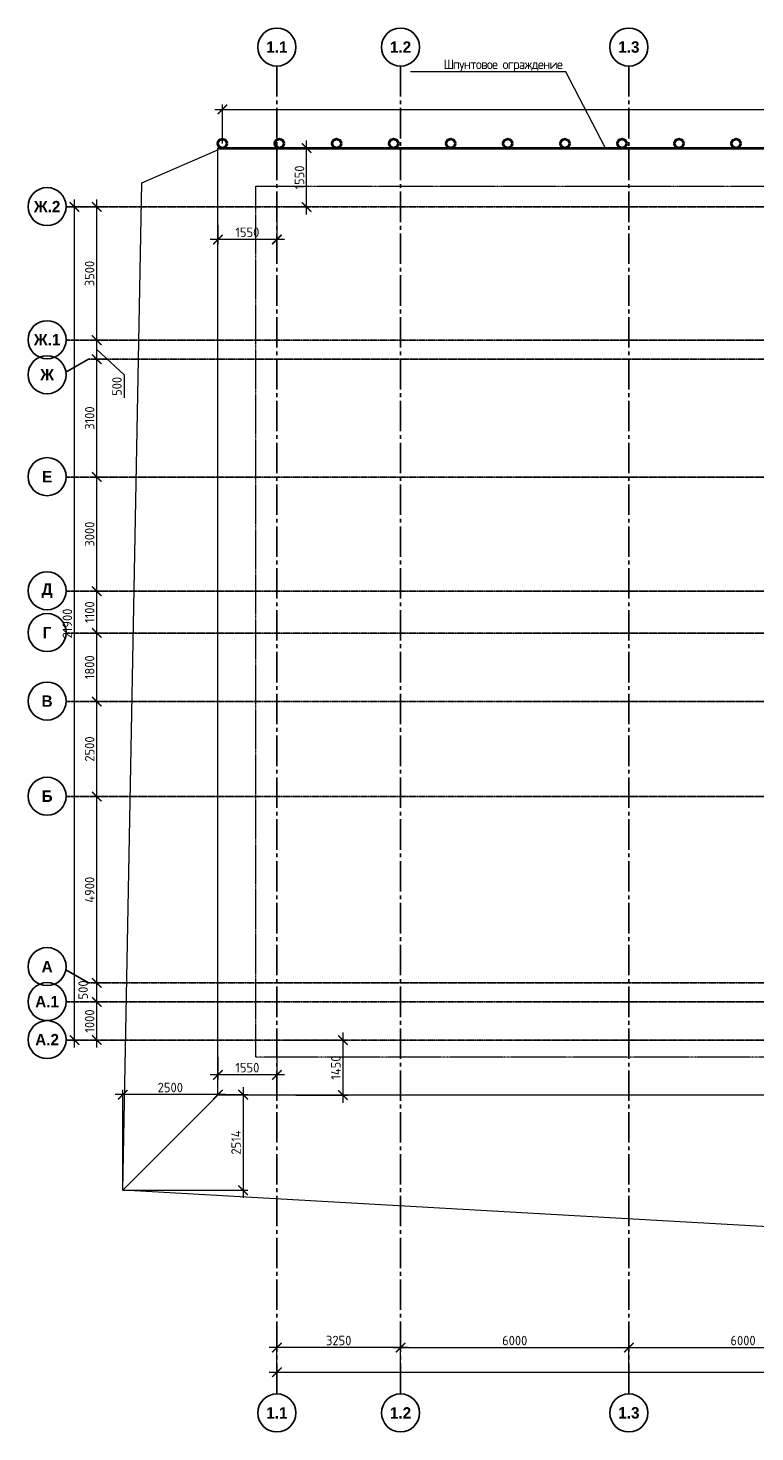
# Model space of a CAD drawing. Header units: millimetres. Extents: x -56135 to 1694203, y -446411 to -23139.
# Tile 24 of 256: x 72697 to 91797, y -214181 to -177275. Entities that reach past the tile are written whole.
import ezdxf
from ezdxf import colors
from ezdxf.entities.mleader import LeaderData, LeaderLine
from ezdxf.math import Vec2, Vec3

# ---------------------------------------------------------------- set-up
doc = ezdxf.new("R2010")
doc.units = ezdxf.units.MM
for name, pattern in [('______5', [1100, 800, -100, 100, -100]), ('DASHED', [7, 5, -2, 0]), ('осевая', [50.8, 31.75, -6.35, 6.35, -6.35])]:
    doc.linetypes.add(name, pattern=pattern)
for name, color, linetype, lineweight in [('0 Фундамент', 5, 'Continuous', 30), ('Оси', 40, '______5', 18), ('подоснова', 151, 'Continuous', 5), ('РАЗМЕРЫ', 1, 'Continuous', 9)]:
    doc.layers.add(name, color=color, linetype=linetype, lineweight=lineweight)
doc.styles.add('Century Gothic', font='GOTHIC.TTF')
doc.styles.add('GOST-2.304_Type-B', font='GOST_Common.ttf')
doc.linetypes.add('084-a Откосы неукрепленные', pattern='A,0.9,[11,Russia-GOST_Topo.shx,S=0.1,R=180,X=0,Y=0],1,[12,Russia-GOST_Topo.shx,S=0.1,R=180,X=0,Y=0],0.1', length=2)
doc.dimstyles.new('СПДС', dxfattribs={"dimscale": 100, "dimtxt": 2.5, "dimasz": 2.5, "dimexe": 1.25, "dimexo": 0, "dimtad": 1, "dimdec": 0, "dimtxsty": 'GOST-2.304_Type-B', "dimblk": 'ARCHTICK', "dimcen": 2.5, "dimdle": 2, "dimadec": 0, "dimazin": 2, "dimtfac": 0.75, "dimtdec": 0, "dimtmove": 1, "dimatfit": 3, "dimfxl": 1, "dimtolj": 1, "dimarcsym": 1})

# ---------------------------------------------------------------- blocks, each defined once
blk = doc.blocks.new('NSY101')
at = {"color": 0, "linetype": 'ByBlock', "lineweight": -2}
blk.add_circle((0, 0), 50, dxfattribs=at)
blk = doc.blocks.new('_ArchTick')
at = {"color": 0, "linetype": 'ByBlock', "const_width": 0.15}
blk.add_lwpolyline([(-0.5, -0.5), (0.5, 0.5)], dxfattribs=at)
blk = doc.blocks.new('*D2068')
at = {"color": 0, "lineweight": -2, "transparency": 16777216}
for p, q in [((79235, -213181), (79235, -212488)), ((157335, -213116), (157335, -212488)), ((79035, -212613), (157535, -212613))]:
    blk.add_line(p, q, dxfattribs=at)
at = {"layer": 'DEFPOINTS', "color": 0, "transparency": 16777216}
for p in [(157335, -212613), (79235, -213181), (157335, -213116)]:
    blk.add_point(p, dxfattribs=at)
at = {"color": 0, "lineweight": -2, "transparency": 16777216, "xscale": 250, "yscale": 250, "zscale": 250, "rotation": 180}
blk.add_blockref('_ArchTick', (79235, -212613), dxfattribs=at)
at = {"color": 0, "lineweight": -2, "transparency": 16777216, "xscale": 250, "yscale": 250, "zscale": 250}
blk.add_blockref('_ArchTick', (157335, -212613), dxfattribs=at)
at = {"color": 0, "transparency": 16777216, "insert": (118285, -212426), "char_height": 250, "attachment_point": 5, "style": 'GOST-2.304_Type-B'}
blk.add_mtext('\\A1;78100', dxfattribs=at)
blk = doc.blocks.new('*D2069')
at = {"color": 0, "lineweight": -2, "transparency": 16777216}
for p, q in [((82685, -211965), (79035, -211965)), ((79235, -212613), (79235, -211840)), ((82485, -212613), (82485, -211840))]:
    blk.add_line(p, q, dxfattribs=at)
at = {"layer": 'DEFPOINTS', "color": 0, "transparency": 16777216}
for p in [(79235, -211965), (79235, -212613), (82485, -212613)]:
    blk.add_point(p, dxfattribs=at)
at = {"color": 0, "lineweight": -2, "transparency": 16777216, "xscale": 250, "yscale": 250, "zscale": 250, "rotation": 180}
blk.add_blockref('_ArchTick', (79235, -211965), dxfattribs=at)
at = {"color": 0, "lineweight": -2, "transparency": 16777216, "xscale": 250, "yscale": 250, "zscale": 250}
blk.add_blockref('_ArchTick', (82485, -211965), dxfattribs=at)
at = {"color": 0, "transparency": 16777216, "insert": (80860, -211778), "char_height": 250, "attachment_point": 5, "style": 'GOST-2.304_Type-B'}
blk.add_mtext('\\A1;3250', dxfattribs=at)
blk = doc.blocks.new('*D2070')
at = {"color": 0, "lineweight": -2, "transparency": 16777216}
for p, q in [((82285, -211965), (88685, -211965)), ((82485, -212613), (82485, -211840)), ((88485, -212613), (88485, -211840))]:
    blk.add_line(p, q, dxfattribs=at)
at = {"layer": 'DEFPOINTS', "color": 0, "transparency": 16777216}
for p in [(88485, -211965), (82485, -212613), (88485, -212613)]:
    blk.add_point(p, dxfattribs=at)
at = {"color": 0, "lineweight": -2, "transparency": 16777216, "xscale": 250, "yscale": 250, "zscale": 250, "rotation": 180}
blk.add_blockref('_ArchTick', (82485, -211965), dxfattribs=at)
at = {"color": 0, "lineweight": -2, "transparency": 16777216, "xscale": 250, "yscale": 250, "zscale": 250}
blk.add_blockref('_ArchTick', (88485, -211965), dxfattribs=at)
at = {"color": 0, "transparency": 16777216, "insert": (85485, -211778), "char_height": 250, "attachment_point": 5, "style": 'GOST-2.304_Type-B'}
blk.add_mtext('\\A1;6000', dxfattribs=at)
blk = doc.blocks.new('*D2071')
at = {"color": 0, "lineweight": -2, "transparency": 16777216}
for p, q in [((88285, -211965), (94685, -211965)), ((88485, -212613), (88485, -211840)), ((94485, -212613), (94485, -211840))]:
    blk.add_line(p, q, dxfattribs=at)
at = {"layer": 'DEFPOINTS', "color": 0, "transparency": 16777216}
for p in [(94485, -211965), (88485, -212613), (94485, -212613)]:
    blk.add_point(p, dxfattribs=at)
at = {"color": 0, "lineweight": -2, "transparency": 16777216, "xscale": 250, "yscale": 250, "zscale": 250, "rotation": 180}
blk.add_blockref('_ArchTick', (88485, -211965), dxfattribs=at)
at = {"color": 0, "lineweight": -2, "transparency": 16777216, "xscale": 250, "yscale": 250, "zscale": 250}
blk.add_blockref('_ArchTick', (94485, -211965), dxfattribs=at)
at = {"color": 0, "transparency": 16777216, "insert": (91485, -211778), "char_height": 250, "attachment_point": 5, "style": 'GOST-2.304_Type-B'}
blk.add_mtext('\\A1;6000', dxfattribs=at)
blk = doc.blocks.new('*D2098')
at = {"layer": 'DEFPOINTS', "color": 0, "transparency": 16777216}
for p in [(77685, -204328), (79235, -204328), (77685, -204793)]:
    blk.add_point(p, dxfattribs=at)
at = {"layer": 'РАЗМЕРЫ', "color": 0, "lineweight": -2, "transparency": 16777216}
for p, q in [((77685, -204328), (77685, -204918)), ((79235, -204328), (79235, -204918)), ((79435, -204793), (77485, -204793))]:
    blk.add_line(p, q, dxfattribs=at)
at = {"layer": 'РАЗМЕРЫ', "color": 0, "lineweight": -2, "transparency": 16777216, "xscale": 250, "yscale": 250, "zscale": 250, "rotation": 180}
blk.add_blockref('_ArchTick', (77685, -204793), dxfattribs=at)
at = {"layer": 'РАЗМЕРЫ', "color": 0, "lineweight": -2, "transparency": 16777216, "xscale": 250, "yscale": 250, "zscale": 250}
blk.add_blockref('_ArchTick', (79235, -204793), dxfattribs=at)
at = {"layer": 'РАЗМЕРЫ', "color": 0, "transparency": 16777216, "insert": (78460, -204605), "char_height": 250, "attachment_point": 5, "style": 'GOST-2.304_Type-B'}
blk.add_mtext('\\A1;1550', dxfattribs=at)
blk = doc.blocks.new('*D2099')
at = {"layer": 'DEFPOINTS', "color": 0, "transparency": 16777216}
for p in [(79590, -203878), (79737, -205328), (80972, -205328)]:
    blk.add_point(p, dxfattribs=at)
at = {"layer": 'РАЗМЕРЫ', "color": 0, "lineweight": -2, "transparency": 16777216}
for p, q in [((80972, -203678), (80972, -205528)), ((79590, -203878), (81097, -203878)), ((79737, -205328), (81097, -205328))]:
    blk.add_line(p, q, dxfattribs=at)
at = {"layer": 'РАЗМЕРЫ', "color": 0, "lineweight": -2, "transparency": 16777216, "xscale": 250, "yscale": 250, "zscale": 250}
for p, rotation in [((80972, -203878), 90), ((80972, -205328), 270)]:
    blk.add_blockref('_ArchTick', p, dxfattribs=dict(at, rotation=rotation))
at = {"layer": 'РАЗМЕРЫ', "color": 0, "transparency": 16777216, "insert": (80785, -204603), "char_height": 250, "attachment_point": 5, "rotation": 90, "style": 'GOST-2.304_Type-B'}
blk.add_mtext('\\A1;1450', dxfattribs=at)
blk = doc.blocks.new('*D2065')
at = {"layer": 'DEFPOINTS', "color": 0, "transparency": 16777216}
for p in [(79585, -180428), (80017, -180428), (79585, -181978)]:
    blk.add_point(p, dxfattribs=at)
at = {"layer": 'РАЗМЕРЫ', "color": 0, "lineweight": -2, "transparency": 16777216}
for p, q in [((79585, -180428), (80142, -180428)), ((80017, -182178), (80017, -180228)), ((79585, -181978), (80142, -181978))]:
    blk.add_line(p, q, dxfattribs=at)
at = {"layer": 'РАЗМЕРЫ', "color": 0, "lineweight": -2, "transparency": 16777216, "xscale": 250, "yscale": 250, "zscale": 250}
for p, rotation in [((80017, -180428), 90), ((80017, -181978), 270)]:
    blk.add_blockref('_ArchTick', p, dxfattribs=dict(at, rotation=rotation))
at = {"layer": 'РАЗМЕРЫ', "color": 0, "transparency": 16777216, "insert": (79829, -181203), "char_height": 250, "attachment_point": 5, "rotation": 90, "style": 'GOST-2.304_Type-B'}
blk.add_mtext('\\A1;1550', dxfattribs=at)
blk = doc.blocks.new('*D2100')
at = {"layer": 'DEFPOINTS', "color": 0, "transparency": 16777216}
for p in [(79235, -182247), (77685, -182456), (77685, -182832)]:
    blk.add_point(p, dxfattribs=at)
at = {"layer": 'РАЗМЕРЫ', "color": 0, "lineweight": -2, "transparency": 16777216}
for p, q in [((79235, -182247), (79235, -182957)), ((77685, -182456), (77685, -182957)), ((79435, -182832), (77485, -182832))]:
    blk.add_line(p, q, dxfattribs=at)
at = {"layer": 'РАЗМЕРЫ', "color": 0, "lineweight": -2, "transparency": 16777216, "xscale": 250, "yscale": 250, "zscale": 250, "rotation": 180}
blk.add_blockref('_ArchTick', (77685, -182832), dxfattribs=at)
at = {"layer": 'РАЗМЕРЫ', "color": 0, "lineweight": -2, "transparency": 16777216, "xscale": 250, "yscale": 250, "zscale": 250}
blk.add_blockref('_ArchTick', (79235, -182832), dxfattribs=at)
at = {"layer": 'РАЗМЕРЫ', "color": 0, "transparency": 16777216, "insert": (78460, -182644), "char_height": 250, "attachment_point": 5, "style": 'GOST-2.304_Type-B'}
blk.add_mtext('\\A1;1550', dxfattribs=at)
blk = doc.blocks.new('*D2107')
at = {"layer": 'DEFPOINTS', "color": 0, "transparency": 16777216}
for p in [(75185, -205314), (77685, -205328), (75185, -207828)]:
    blk.add_point(p, dxfattribs=at)
at = {"layer": 'РАЗМЕРЫ', "color": 0, "lineweight": -2, "transparency": 16777216}
for p, q in [((75185, -207828), (75185, -205189)), ((77685, -205328), (77685, -205189)), ((77885, -205314), (74985, -205314))]:
    blk.add_line(p, q, dxfattribs=at)
at = {"layer": 'РАЗМЕРЫ', "color": 0, "lineweight": -2, "transparency": 16777216, "xscale": 250, "yscale": 250, "zscale": 250, "rotation": 180}
blk.add_blockref('_ArchTick', (75185, -205314), dxfattribs=at)
at = {"layer": 'РАЗМЕРЫ', "color": 0, "lineweight": -2, "transparency": 16777216, "xscale": 250, "yscale": 250, "zscale": 250}
blk.add_blockref('_ArchTick', (77685, -205314), dxfattribs=at)
at = {"layer": 'РАЗМЕРЫ', "color": 0, "transparency": 16777216, "insert": (76435, -205127), "char_height": 250, "attachment_point": 5, "style": 'GOST-2.304_Type-B'}
blk.add_mtext('\\A1;2500', dxfattribs=at)
blk = doc.blocks.new('*D2064')
at = {"layer": 'DEFPOINTS', "color": 0, "transparency": 16777216}
for p in [(77885, -205314), (75185, -207828), (78350, -207828)]:
    blk.add_point(p, dxfattribs=at)
at = {"layer": 'РАЗМЕРЫ', "color": 0, "lineweight": -2, "transparency": 16777216}
for p, q in [((78350, -205114), (78350, -208028)), ((77885, -205314), (78475, -205314)), ((75185, -207828), (78475, -207828))]:
    blk.add_line(p, q, dxfattribs=at)
at = {"layer": 'РАЗМЕРЫ', "color": 0, "lineweight": -2, "transparency": 16777216, "xscale": 250, "yscale": 250, "zscale": 250}
for p, rotation in [((78350, -205314), 90), ((78350, -207828), 270)]:
    blk.add_blockref('_ArchTick', p, dxfattribs=dict(at, rotation=rotation))
at = {"layer": 'РАЗМЕРЫ', "color": 0, "transparency": 16777216, "insert": (78162, -206571), "char_height": 250, "attachment_point": 5, "rotation": 90, "style": 'GOST-2.304_Type-B'}
blk.add_mtext('\\A1;2514', dxfattribs=at)
blk = doc.blocks.new('*D2108')
at = {"layer": 'DEFPOINTS', "color": 0, "transparency": 16777216}
for p in [(73917, -181978), (74542, -181978), (74293, -203878)]:
    blk.add_point(p, dxfattribs=at)
at = {"layer": 'РАЗМЕРЫ', "color": 0, "lineweight": -2, "transparency": 16777216}
for p, q in [((73917, -204078), (73917, -181778)), ((74542, -181978), (73792, -181978)), ((74293, -203878), (73792, -203878))]:
    blk.add_line(p, q, dxfattribs=at)
at = {"layer": 'РАЗМЕРЫ', "color": 0, "lineweight": -2, "transparency": 16777216, "xscale": 250, "yscale": 250, "zscale": 250}
for p, rotation in [((73917, -181978), 90), ((73917, -203878), 270)]:
    blk.add_blockref('_ArchTick', p, dxfattribs=dict(at, rotation=rotation))
at = {"layer": 'РАЗМЕРЫ', "color": 0, "transparency": 16777216, "insert": (73729, -192928), "char_height": 250, "attachment_point": 5, "rotation": 90, "style": 'GOST-2.304_Type-B'}
blk.add_mtext('\\A1;21900', dxfattribs=at)
blk = doc.blocks.new('*D2109')
at = {"layer": 'DEFPOINTS', "color": 0, "transparency": 16777216}
for p in [(74465, -202878), (74502, -202878), (74524, -203878)]:
    blk.add_point(p, dxfattribs=at)
at = {"layer": 'РАЗМЕРЫ', "color": 0, "lineweight": -2, "transparency": 16777216}
for p, q in [((74465, -202878), (74627, -202878)), ((74502, -204078), (74502, -202678)), ((74524, -203878), (74377, -203878))]:
    blk.add_line(p, q, dxfattribs=at)
at = {"layer": 'РАЗМЕРЫ', "color": 0, "lineweight": -2, "transparency": 16777216, "xscale": 250, "yscale": 250, "zscale": 250}
for p, rotation in [((74502, -202878), 90), ((74502, -203878), 270)]:
    blk.add_blockref('_ArchTick', p, dxfattribs=dict(at, rotation=rotation))
at = {"layer": 'РАЗМЕРЫ', "color": 0, "transparency": 16777216, "insert": (74315, -203378), "char_height": 250, "attachment_point": 5, "rotation": 90, "style": 'GOST-2.304_Type-B'}
blk.add_mtext('\\A1;1000', dxfattribs=at)
blk = doc.blocks.new('*D2110')
at = {"layer": 'DEFPOINTS', "color": 0, "transparency": 16777216}
for p in [(74502, -202378), (74833, -202378), (74465, -202878)]:
    blk.add_point(p, dxfattribs=at)
at = {"layer": 'РАЗМЕРЫ', "color": 0, "lineweight": -2, "transparency": 16777216}
for p, q in [((74502, -203078), (74502, -202178)), ((74833, -202378), (74377, -202378)), ((74465, -202878), (74627, -202878))]:
    blk.add_line(p, q, dxfattribs=at)
at = {"layer": 'РАЗМЕРЫ', "color": 0, "lineweight": -2, "transparency": 16777216, "xscale": 250, "yscale": 250, "zscale": 250}
for p, rotation in [((74502, -202378), 90), ((74502, -202878), 270)]:
    blk.add_blockref('_ArchTick', p, dxfattribs=dict(at, rotation=rotation))
at = {"layer": 'РАЗМЕРЫ', "color": 0, "transparency": 16777216, "insert": (74143, -202561), "char_height": 250, "attachment_point": 5, "rotation": 90, "style": 'GOST-2.304_Type-B'}
blk.add_mtext('\\A1;500', dxfattribs=at)
blk = doc.blocks.new('*D2111')
at = {"layer": 'DEFPOINTS', "color": 0, "transparency": 16777216}
for p in [(74502, -197478), (74569, -197478), (74833, -202378)]:
    blk.add_point(p, dxfattribs=at)
at = {"layer": 'РАЗМЕРЫ', "color": 0, "lineweight": -2, "transparency": 16777216}
for p, q in [((74502, -202578), (74502, -197278)), ((74569, -197478), (74377, -197478)), ((74833, -202378), (74377, -202378))]:
    blk.add_line(p, q, dxfattribs=at)
at = {"layer": 'РАЗМЕРЫ', "color": 0, "lineweight": -2, "transparency": 16777216, "xscale": 250, "yscale": 250, "zscale": 250}
for p, rotation in [((74502, -197478), 90), ((74502, -202378), 270)]:
    blk.add_blockref('_ArchTick', p, dxfattribs=dict(at, rotation=rotation))
at = {"layer": 'РАЗМЕРЫ', "color": 0, "transparency": 16777216, "insert": (74315, -199928), "char_height": 250, "attachment_point": 5, "rotation": 90, "style": 'GOST-2.304_Type-B'}
blk.add_mtext('\\A1;4900', dxfattribs=at)
blk = doc.blocks.new('*D2112')
at = {"layer": 'DEFPOINTS', "color": 0, "transparency": 16777216}
for p in [(74502, -194978), (74569, -194978), (74569, -197478)]:
    blk.add_point(p, dxfattribs=at)
at = {"layer": 'РАЗМЕРЫ', "color": 0, "lineweight": -2, "transparency": 16777216}
for p, q in [((74502, -197678), (74502, -194778)), ((74569, -194978), (74377, -194978)), ((74569, -197478), (74377, -197478))]:
    blk.add_line(p, q, dxfattribs=at)
at = {"layer": 'РАЗМЕРЫ', "color": 0, "lineweight": -2, "transparency": 16777216, "xscale": 250, "yscale": 250, "zscale": 250}
for p, rotation in [((74502, -194978), 90), ((74502, -197478), 270)]:
    blk.add_blockref('_ArchTick', p, dxfattribs=dict(at, rotation=rotation))
at = {"layer": 'РАЗМЕРЫ', "color": 0, "transparency": 16777216, "insert": (74315, -196228), "char_height": 250, "attachment_point": 5, "rotation": 90, "style": 'GOST-2.304_Type-B'}
blk.add_mtext('\\A1;2500', dxfattribs=at)
blk = doc.blocks.new('*D2113')
at = {"layer": 'DEFPOINTS', "color": 0, "transparency": 16777216}
for p in [(74502, -193178), (74569, -193178), (74569, -194978)]:
    blk.add_point(p, dxfattribs=at)
at = {"layer": 'РАЗМЕРЫ', "color": 0, "lineweight": -2, "transparency": 16777216}
for p, q in [((74502, -195178), (74502, -192978)), ((74569, -193178), (74377, -193178)), ((74569, -194978), (74377, -194978))]:
    blk.add_line(p, q, dxfattribs=at)
at = {"layer": 'РАЗМЕРЫ', "color": 0, "lineweight": -2, "transparency": 16777216, "xscale": 250, "yscale": 250, "zscale": 250}
for p, rotation in [((74502, -193178), 90), ((74502, -194978), 270)]:
    blk.add_blockref('_ArchTick', p, dxfattribs=dict(at, rotation=rotation))
at = {"layer": 'РАЗМЕРЫ', "color": 0, "transparency": 16777216, "insert": (74315, -194078), "char_height": 250, "attachment_point": 5, "rotation": 90, "style": 'GOST-2.304_Type-B'}
blk.add_mtext('\\A1;1800', dxfattribs=at)
blk = doc.blocks.new('*D2114')
at = {"layer": 'DEFPOINTS', "color": 0, "transparency": 16777216}
for p in [(74502, -192078), (74569, -192078), (74569, -193178)]:
    blk.add_point(p, dxfattribs=at)
at = {"layer": 'РАЗМЕРЫ', "color": 0, "lineweight": -2, "transparency": 16777216}
for p, q in [((74502, -193378), (74502, -191878)), ((74569, -192078), (74377, -192078)), ((74569, -193178), (74377, -193178))]:
    blk.add_line(p, q, dxfattribs=at)
at = {"layer": 'РАЗМЕРЫ', "color": 0, "lineweight": -2, "transparency": 16777216, "xscale": 250, "yscale": 250, "zscale": 250}
for p, rotation in [((74502, -192078), 90), ((74502, -193178), 270)]:
    blk.add_blockref('_ArchTick', p, dxfattribs=dict(at, rotation=rotation))
at = {"layer": 'РАЗМЕРЫ', "color": 0, "transparency": 16777216, "insert": (74315, -192628), "char_height": 250, "attachment_point": 5, "rotation": 90, "style": 'GOST-2.304_Type-B'}
blk.add_mtext('\\A1;1100', dxfattribs=at)
blk = doc.blocks.new('*D2115')
at = {"layer": 'DEFPOINTS', "color": 0, "transparency": 16777216}
for p in [(74502, -189078), (74569, -189078), (74569, -192078)]:
    blk.add_point(p, dxfattribs=at)
at = {"layer": 'РАЗМЕРЫ', "color": 0, "lineweight": -2, "transparency": 16777216}
for p, q in [((74502, -192278), (74502, -188878)), ((74569, -189078), (74377, -189078)), ((74569, -192078), (74377, -192078))]:
    blk.add_line(p, q, dxfattribs=at)
at = {"layer": 'РАЗМЕРЫ', "color": 0, "lineweight": -2, "transparency": 16777216, "xscale": 250, "yscale": 250, "zscale": 250}
for p, rotation in [((74502, -189078), 90), ((74502, -192078), 270)]:
    blk.add_blockref('_ArchTick', p, dxfattribs=dict(at, rotation=rotation))
at = {"layer": 'РАЗМЕРЫ', "color": 0, "transparency": 16777216, "insert": (74315, -190578), "char_height": 250, "attachment_point": 5, "rotation": 90, "style": 'GOST-2.304_Type-B'}
blk.add_mtext('\\A1;3000', dxfattribs=at)
blk = doc.blocks.new('*D2116')
at = {"layer": 'DEFPOINTS', "color": 0, "transparency": 16777216}
for p in [(74502, -185978), (74825, -185978), (74569, -189078)]:
    blk.add_point(p, dxfattribs=at)
at = {"layer": 'РАЗМЕРЫ', "color": 0, "lineweight": -2, "transparency": 16777216}
for p, q in [((74825, -185978), (74377, -185978)), ((74502, -189278), (74502, -185778)), ((74569, -189078), (74377, -189078))]:
    blk.add_line(p, q, dxfattribs=at)
at = {"layer": 'РАЗМЕРЫ', "color": 0, "lineweight": -2, "transparency": 16777216, "xscale": 250, "yscale": 250, "zscale": 250}
for p, rotation in [((74502, -185978), 90), ((74502, -189078), 270)]:
    blk.add_blockref('_ArchTick', p, dxfattribs=dict(at, rotation=rotation))
at = {"layer": 'РАЗМЕРЫ', "color": 0, "transparency": 16777216, "insert": (74315, -187528), "char_height": 250, "attachment_point": 5, "rotation": 90, "style": 'GOST-2.304_Type-B'}
blk.add_mtext('\\A1;3100', dxfattribs=at)
blk = doc.blocks.new('*D2117')
at = {"layer": 'DEFPOINTS', "color": 0, "transparency": 16777216}
for p in [(74502, -185478), (74680, -185478), (74825, -185978)]:
    blk.add_point(p, dxfattribs=at)
at = {"layer": 'РАЗМЕРЫ', "color": 0, "lineweight": -2, "transparency": 16777216}
for p, q in [((74680, -185478), (74377, -185478)), ((74502, -186178), (74502, -185278)), ((74825, -185978), (74377, -185978)), ((74502, -185728), (75220, -186394)), ((75220, -186394), (75220, -186994))]:
    blk.add_line(p, q, dxfattribs=at)
at = {"layer": 'РАЗМЕРЫ', "color": 0, "lineweight": -2, "transparency": 16777216, "xscale": 250, "yscale": 250, "zscale": 250}
for p, rotation in [((74502, -185478), 90), ((74502, -185978), 270)]:
    blk.add_blockref('_ArchTick', p, dxfattribs=dict(at, rotation=rotation))
at = {"layer": 'РАЗМЕРЫ', "color": 0, "transparency": 16777216, "insert": (75032, -186694), "char_height": 250, "attachment_point": 5, "rotation": 90, "style": 'GOST-2.304_Type-B'}
blk.add_mtext('\\A1;500', dxfattribs=at)
blk = doc.blocks.new('*D2118')
at = {"layer": 'DEFPOINTS', "color": 0, "transparency": 16777216}
for p in [(74501, -181978), (74810, -181978), (74680, -185478)]:
    blk.add_point(p, dxfattribs=at)
at = {"layer": 'РАЗМЕРЫ', "color": 0, "lineweight": -2, "transparency": 16777216}
for p, q in [((74501, -185678), (74501, -181778)), ((74810, -181978), (74376, -181978)), ((74680, -185478), (74376, -185478))]:
    blk.add_line(p, q, dxfattribs=at)
at = {"layer": 'РАЗМЕРЫ', "color": 0, "lineweight": -2, "transparency": 16777216, "xscale": 250, "yscale": 250, "zscale": 250}
for p, rotation in [((74501, -181978), 90), ((74501, -185478), 270)]:
    blk.add_blockref('_ArchTick', p, dxfattribs=dict(at, rotation=rotation))
at = {"layer": 'РАЗМЕРЫ', "color": 0, "transparency": 16777216, "insert": (74314, -183728), "char_height": 250, "attachment_point": 5, "rotation": 90, "style": 'GOST-2.304_Type-B'}
blk.add_mtext('\\A1;3500', dxfattribs=at)
blk = doc.blocks.new('*D2122')
at = {"layer": 'DEFPOINTS', "color": 0, "transparency": 16777216}
for p in [(110803, -179412), (77803, -180309), (110803, -180309)]:
    blk.add_point(p, dxfattribs=at)
at = {"layer": 'РАЗМЕРЫ', "color": 0, "lineweight": -2, "transparency": 16777216}
for p, q in [((77803, -180309), (77803, -179287)), ((110803, -180309), (110803, -179287)), ((77603, -179412), (111003, -179412))]:
    blk.add_line(p, q, dxfattribs=at)
at = {"layer": 'РАЗМЕРЫ', "color": 0, "lineweight": -2, "transparency": 16777216, "xscale": 250, "yscale": 250, "zscale": 250, "rotation": 180}
blk.add_blockref('_ArchTick', (77803, -179412), dxfattribs=at)
at = {"layer": 'РАЗМЕРЫ', "color": 0, "lineweight": -2, "transparency": 16777216, "xscale": 250, "yscale": 250, "zscale": 250}
blk.add_blockref('_ArchTick', (110803, -179412), dxfattribs=at)
at = {"layer": 'РАЗМЕРЫ', "color": 0, "transparency": 16777216, "insert": (94303, -179224), "char_height": 250, "attachment_point": 5, "style": 'GOST-2.304_Type-B'}
blk.add_mtext('\\A1;22х1500', dxfattribs=at)
blk = doc.blocks.new('_None')
blk = doc.blocks.new('котлован2-3')
at = {"layer": '0 Фундамент', "linetype": 'DASHED', "lineweight": 0}
blk.add_lwpolyline([(78684.8, -181428), (88209.8, -181428), (88209.8, -181428), (90559.8, -181428), (90559.8, -181428), (107409.8, -181428), (107409.8, -181428), (109759.8, -181428), (109759.8, -181628), (110184.8, -181628), (110184.8, -204328), (78684.8, -204328), (78684.8, -181428)], dxfattribs=at)
at = {"layer": 'Оси', "color": 16, "linetype": '______5', "lineweight": 25, "transparency": 33554687}
for p, q in [((79234.8, -178275), (79234.8, -213191.3)), ((82484.9, -178275), (82484.9, -213191.3)), ((88484.9, -178275), (88484.9, -213191.3)), ((74288.4, -185978), (73672.9, -186333.4)), ((74288.4, -202378), (73692.2, -202033.7))]:
    blk.add_line(p, q, dxfattribs=at)
at = {"layer": 'Оси', "color": 16, "linetype": 'осевая', "lineweight": 25, "transparency": 33554687}
for p, q in [((73711, -181978), (162919.9, -181978)), ((73711, -185478), (162919.9, -185478)), ((74288.4, -185978), (162919.9, -185978)), ((73711, -189078), (162919.9, -189078)), ((73711, -192078), (162919.9, -192078)), ((73711, -193178), (162919.9, -193178)), ((73711, -194978), (162919.9, -194978)), ((73711, -197478), (162919.9, -197478)), ((74288.4, -202378), (162919.9, -202378)), ((73711, -202878), (162919.9, -202878)), ((73711, -203878), (162919.9, -203878))]:
    blk.add_line(p, q, dxfattribs=at)
at = {"layer": 'РАЗМЕРЫ', "color": 1}
for p, q in [((77684.8, -180428), (88209.8, -180428)), ((77684.8, -205328), (77684.8, -180428)), ((88209.8, -180428), (90559.8, -180428)), ((90559.8, -180428), (107409.8, -180428)), ((108322.8, -205328), (77684.8, -205328))]:
    blk.add_line(p, q, dxfattribs=at)
at = {"layer": 'РАЗМЕРЫ', "color": 1, "lineweight": 40}
for p, q in [((77684.8, -180428), (88209.8, -180428)), ((88209.8, -180428), (90559.8, -180428)), ((90559.8, -180428), (107409.8, -180428))]:
    blk.add_line(p, q, dxfattribs=at)
at = {"layer": 'РАЗМЕРЫ', "color": 1, "linetype": '084-a Откосы неукрепленные', "ltscale": 5}
for p, q in [((75687.6, -181345.9), (77684.8, -180478.6)), ((75184.8, -207828), (75687.6, -181345.9)), ((110235.1, -209811), (75184.8, -207828))]:
    blk.add_line(p, q, dxfattribs=at)
at = {"layer": 'РАЗМЕРЫ'}
blk.add_lwpolyline([(77684.8, -205328), (75184.8, -207828)], dxfattribs=at)
at = {"layer": 'РАЗМЕРЫ', "lineweight": 40}
for centre in [(77803.3, -180309.5), (79303.3, -180309.5), (80803.3, -180309.5), (82303.3, -180309.5), (83803.3, -180309.5), (85303.3, -180309.5), (86803.3, -180309.5), (88303.3, -180309.5), (89803.3, -180309.5), (91303.3, -180309.5)]:
    blk.add_circle(centre, 118.5, dxfattribs=at)
at = {"layer": 'Оси', "color": 16, "linetype": 'Continuous', "lineweight": 25, "transparency": 33554687, "xscale": 9.999999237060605, "yscale": 9.999999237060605, "zscale": 9.999999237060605}
for p in [(79234.2, -177775), (79234.2, -177775), (82484.3, -177775), (82484.3, -177775), (88484.3, -177775), (88484.3, -177775), (73197.4, -181967.9), (73197.4, -185467.9), (73197.4, -186387.9), (73197.4, -189067.9), (73197.4, -192067.9), (73197.4, -193167.9), (73197.4, -194967.9), (73197.4, -197467.9), (73197.4, -201947.9), (73197.4, -202867.9), (73197.4, -203867.9), (79234.8, -213680.6), (82484.9, -213680.6), (88484.9, -213680.6)]:
    blk.add_blockref('NSY101', p, dxfattribs=at)
at = {"layer": 'Оси', "color": 16, "linetype": 'Continuous', "lineweight": 25, "transparency": 33554687, "char_height": 300, "attachment_point": 5, "style": 'Century Gothic'}
for s, insert, width in [('\\A1;{\\fCentury Gothic|i0|b1;\\H300.000000;\\W1.000000;\\C16;1.1}\\P', (79234.2, -177775), 735), ('\\A1;{\\fCentury Gothic|i0|b1;\\H300.000000;\\W1.000000;\\C16;1.1}\\P', (79234.2, -177775), 735), ('\\A1;{\\fCentury Gothic|i0|b1;\\H300.000000;\\W1.000000;\\C16;1.2}\\P', (82484.3, -177775), 735), ('\\A1;{\\fCentury Gothic|i0|b1;\\H300.000000;\\W1.000000;\\C16;1.2}\\P', (82484.3, -177775), 735), ('\\A1;{\\fCentury Gothic|i0|b1;\\H300.000000;\\W1.000000;\\C16;1.3}\\P', (88484.3, -177775), 735), ('\\A1;{\\fCentury Gothic|i0|b1;\\H300.000000;\\W1.000000;\\C16;1.3}\\P', (88484.3, -177775), 735), ('\\A1;{\\fCentury Gothic|i0|b1;\\H300.000000;\\W1.000000;\\C16;Ж.2}\\P', (73197.4, -181967.9), 890), ('\\A1;{\\fCentury Gothic|i0|b1;\\H300.000000;\\W1.000000;\\C16;Ж.1}\\P', (73197.4, -185467.9), 890), ('\\A1;{\\fCentury Gothic|i0|b1;\\H300.000000;\\W1.000000;\\C16;Ж}\\P', (73197.4, -186387.9), 540), ('\\A1;{\\fCentury Gothic|i0|b1;\\H300.000000;\\W1.000000;\\C16;Е}\\P', (73197.4, -189067.9), 365), ('\\A1;{\\fCentury Gothic|i0|b1;\\H300.000000;\\W1.000000;\\C16;Д}\\P', (73197.4, -192067.9), 470), ('\\A1;{\\fCentury Gothic|i0|b1;\\H300.000000;\\W1.000000;\\C16;Г}\\P', (73197.4, -193167.9), 345), ('\\A1;{\\fCentury Gothic|i0|b1;\\H300.000000;\\W1.000000;\\C16;В}\\P', (73197.4, -194967.9), 390), ('\\A1;{\\fCentury Gothic|i0|b1;\\H300.000000;\\W1.000000;\\C16;Б}\\P', (73197.4, -197467.9), 390), ('\\A1;{\\fCentury Gothic|i0|b1;\\H300.000000;\\W1.000000;\\C16;А}\\P', (73197.4, -201947.9), 460), ('\\A1;{\\fCentury Gothic|i0|b1;\\H300.000000;\\W1.000000;\\C16;А.1}\\P', (73197.4, -202867.9), 810), ('\\A1;{\\fCentury Gothic|i0|b1;\\H300.000000;\\W1.000000;\\C16;А.2}\\P', (73197.4, -203867.9), 810), ('\\A1;{\\fCentury Gothic|i0|b1;\\H300.000000;\\W1.000000;\\C16;1.1}\\P', (79234.8, -213680.6), 735), ('\\A1;{\\fCentury Gothic|i0|b1;\\H300.000000;\\W1.000000;\\C16;1.2}\\P', (82484.9, -213680.6), 735), ('\\A1;{\\fCentury Gothic|i0|b1;\\H300.000000;\\W1.000000;\\C16;1.3}\\P', (88484.9, -213680.6), 735)]:
    blk.add_mtext(s, dxfattribs=dict(at, insert=insert, width=width))
for base, p1, p2, picture, middle in [((79234.8, -211965.4), (82484.9, -212613.2), (79234.8, -212613.2), '*D2069', (80859.8, -211777.9)), ((88484.9, -211965.4), (82484.9, -212613.2), (88484.9, -212613.2), '*D2070', (85484.9, -211777.9)), ((94484.9, -211965.4), (88484.9, -212613.2), (94484.9, -212613.2), '*D2071', (91484.9, -211777.9)), ((157334.9, -212613.2), (79234.8, -213180.6), (157334.9, -213116.5), '*D2068', (118284.8, -212425.7))]:
    dim = blk.add_linear_dim(base=base, p1=p1, p2=p2, dimstyle='СПДС')
    dim.commit()
    dim.dimension.update_dxf_attribs({"geometry": picture, "text_midpoint": middle})
at = {"layer": 'РАЗМЕРЫ'}
dim = blk.add_linear_dim(base=(110803.3, -179412), p1=(77803.3, -180309.5), p2=(110803.3, -180309.5), text='22х1500', dimstyle='СПДС', dxfattribs=at)
dim.commit()
dim.dimension.update_dxf_attribs({"geometry": '*D2122', "text_midpoint": (94303.3, -179224.5)})
at = {"layer": 'РАЗМЕРЫ', "color": 1}
for base, p1, p2, picture, middle in [((80016.6, -180428), (79584.6, -181978), (79584.6, -180428), '*D2065', (79829.1, -181203)), ((73916.8, -181978), (74292.5, -203878), (74541.7, -181978), '*D2108', (73729.3, -192928)), ((74501.1, -181978), (74679.9, -185478), (74810.3, -181978), '*D2118', (74313.6, -183728)), ((74502.3, -185978), (74568.8, -189078), (74824.6, -185978), '*D2116', (74314.8, -187528)), ((74502.3, -189078), (74568.8, -192078), (74568.8, -189078), '*D2115', (74314.8, -190578)), ((74502.3, -192078), (74568.8, -193178), (74568.8, -192078), '*D2114', (74314.8, -192628)), ((74502.3, -193178), (74568.8, -194978), (74568.8, -193178), '*D2113', (74314.8, -194078)), ((74502.3, -194978), (74568.8, -197478), (74568.8, -194978), '*D2112', (74314.8, -196228)), ((74502.3, -197478), (74833, -202378), (74568.8, -197478), '*D2111', (74314.8, -199928)), ((74502.3, -202878), (74524.3, -203878), (74465, -202878), '*D2109', (74314.8, -203378)), ((80972.4, -205328), (79589.6, -203878), (79737.5, -205328), '*D2099', (80784.9, -204603)), ((78349.9, -207828), (77884.8, -205314.2), (75184.8, -207828), '*D2064', (78162.4, -206571.1))]:
    dim = blk.add_linear_dim(base=base, p1=p1, p2=p2, angle=90, dimstyle='СПДС', dxfattribs=at)
    dim.commit()
    dim.dimension.update_dxf_attribs({"geometry": picture, "text_midpoint": middle})
for base, p1, p2, picture, middle in [((77684.8, -182831.9), (79234.8, -182246.9), (77684.8, -182455.9), '*D2100', (78459.8, -182644.4)), ((77684.8, -204792.9), (79234.8, -204328), (77684.8, -204328), '*D2098', (78459.8, -204605.4)), ((75184.8, -205314.2), (77684.8, -205328), (75184.8, -207828), '*D2107', (76434.8, -205126.7))]:
    dim = blk.add_linear_dim(base=base, p1=p1, p2=p2, dimstyle='СПДС', dxfattribs=at)
    dim.commit()
    dim.dimension.update_dxf_attribs({"geometry": picture, "text_midpoint": middle})
for base, p1, p2, picture, middle in [((74502.3, -185478), (74824.6, -185978), (74679.9, -185478), '*D2117', (75219.7, -186457)), ((74502.3, -202378), (74465, -202878), (74833, -202378), '*D2110', (74330, -202560.5))]:
    dim = blk.add_linear_dim(base=base, p1=p1, p2=p2, angle=90, dimstyle='СПДС', dxfattribs=at)
    dim.commit()
    dim.dimension.update_dxf_attribs({"geometry": picture, "text_midpoint": middle, "dimtype": 128})
at = {"layer": 'подоснова', "color": 4, "ltscale": 0.3}
ml = blk.add_multileader_mtext('Standard', dxfattribs=at)
ml.set_content('{\\T0.9;Шпунтовое ограждение}', color=4, style='GOST-2.304_Type-B')
ml.set_leader_properties(color=256, linetype='ByLayer', lineweight=15)
ml.set_arrow_properties(name='NONE')
ml.build(insert=Vec2(0, 0))
ml.multileader.update_dxf_attribs({"text_left_attachment_type": 6, "text_right_attachment_type": 6, "dogleg_length": 0.1, "arrow_head_size": 18})
ctx = ml.context
ctx.base_point, ctx.char_height, ctx.arrow_head_size, ctx.landing_gap_size, ctx.plane_origin = Vec3(83521.1, -178427.9), 250, 18, 20, Vec3(88706.4, -177692.6)
ctx.left_attachment, ctx.right_attachment, ctx.text_align_type = 6, 6, 1
notes = []
notes.append((ctx, [(0, (1, 1, 0), (86826.3, -178427.9), (-1, 0), 0.1, [(0, [(87869.6, -180428)], 0, [])])]))
ctx.mtext.insert, ctx.mtext.width, ctx.mtext.alignment, ctx.mtext.flow_direction = Vec3(85173.7, -178102.9), 4075.871, 2, 5
for ctx, leaders in notes:
    for number, flags, end, landing, length, lines in leaders:
        leader = LeaderData()
        leader.index, (leader.has_last_leader_line, leader.has_dogleg_vector, leader.attachment_direction) = number, flags
        leader.last_leader_point, leader.dogleg_vector, leader.dogleg_length = Vec3(end), Vec3(landing), length
        for number, points, colour, breaks in lines:
            line = LeaderLine()
            line.index, line.vertices, line.color, line.breaks = number, Vec3.list(points), colors.encode_raw_color(colour), breaks
            leader.lines.append(line)
        ctx.leaders.append(leader)

msp = doc.modelspace()

# ---------------------------------------------------------------- block references
at = {"layer": 'РАЗМЕРЫ'}
msp.add_blockref('котлован2-3', (0, 0), dxfattribs=at)

doc.saveas('drawing.dxf')
